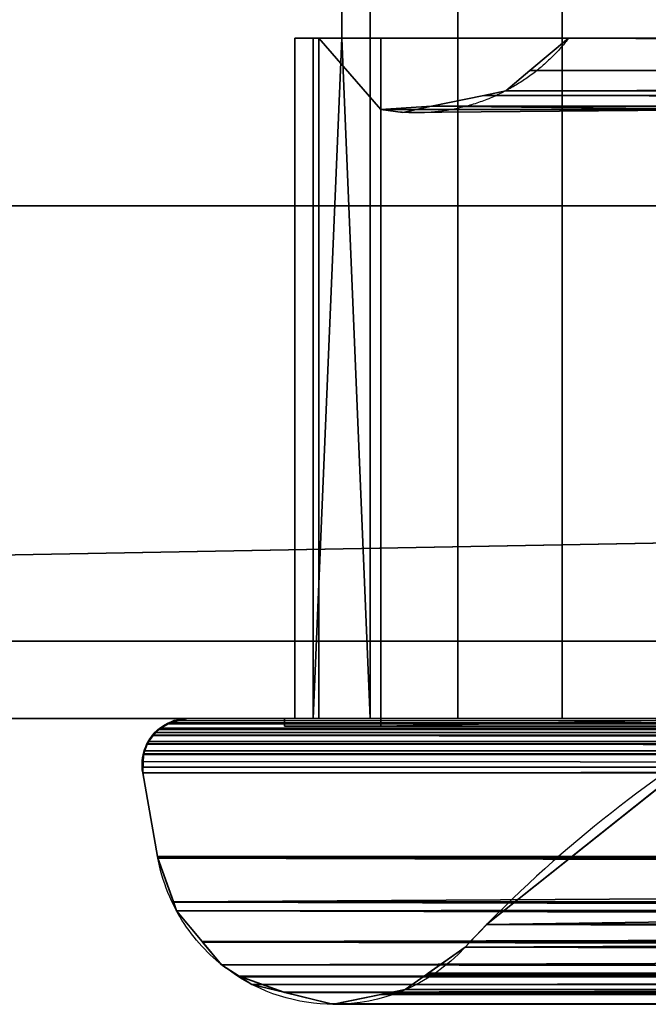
# Model space of a CAD drawing. Header units: millimetres. Extents: x -322 to 8072, y -96 to 57.
# Tile 16 of 256: x -196 to -180, y -47 to -21. Entities that reach past the tile are written whole.
import ezdxf

# ---------------------------------------------------------------- set-up
doc = ezdxf.new("R2010")
doc.units = ezdxf.units.MM
doc.layers.add('151', color=7, linetype='Continuous', true_color=0xffffff)

# ---------------------------------------------------------------- blocks, each defined once
blk = doc.blocks.new('UG_SURFACE_011')
at = {"layer": '151', "color": 252, "linetype": 'Continuous', "lineweight": 35}
for points in [[(309, 0, 2017), (-309, 0, 2017), (-309, -26, 2017), (309, -26, 2017)], [(-188.014, -21.65, 1894), (-188.014, -17.65, 1894), (-187.275, 0, 1894.908), (-187.275, -39.3, 1894.908)], [(-187.275, -39.3, 450.092), (-187.275, 0, 450.092), (-188.014, -17.65, 451), (-188.014, -21.65, 451)], [(-185.003, 0, 1896.48), (-185.003, -39.3, 1896.48), (-187.275, -39.3, 1894.908), (-187.275, 0, 1894.908)], [(-187.275, 0, 450.092), (-187.275, -39.3, 450.092), (-185.003, -39.3, 448.52), (-185.003, 0, 448.52)], [(-182.299, 0, 1897.05), (-182.299, -39.3, 1897.05), (-185.003, -39.3, 1896.48), (-185.003, 0, 1896.48)], [(-185.003, 0, 448.52), (-185.003, -39.3, 448.52), (-182.299, -39.3, 447.95), (-182.299, 0, 447.95)], [(-179.586, 0, 1896.53), (-179.586, -39.3, 1896.53), (-182.299, -39.3, 1897.05), (-182.299, 0, 1897.05)], [(-182.299, 0, 447.95), (-182.299, -39.3, 447.95), (-179.586, -39.3, 448.47), (-179.586, 0, 448.47)], [(-309, -26), (-309, -2), (309, -2), (309, -26)], [(188.014, -21.65, 1894), (188.014, -17.65, 1894), (-188.014, -17.65, 1894), (-188.014, -21.65, 1894)], [(188.014, -17.65, 451), (188.014, -21.65, 451), (-188.014, -21.65, 451), (-188.014, -17.65, 451)], [(-182.129, -21.65, 1890.128), (-188.762, -21.65, 1892.58), (-189.233, -21.65, 1889.858), (-188.613, -21.65, 1887.165)], [(-188.613, -21.65, 457.835), (-189.233, -21.65, 455.142), (-188.762, -21.65, 452.42), (-182.129, -21.65, 454.872)], [(-188.762, -21.65, 1892.58), (-188.762, -39.3, 1892.58), (-189.233, -39.3, 1889.858), (-189.233, -21.65, 1889.858)], [(-189.233, -21.65, 1889.858), (-189.233, -39.3, 1889.858), (-188.613, -39.3, 1887.165), (-188.613, -21.65, 1887.165)], [(-188.613, -21.65, 457.835), (-188.613, -39.3, 457.835), (-189.233, -39.3, 455.142), (-189.233, -21.65, 455.142)], [(-189.233, -21.65, 455.142), (-189.233, -39.3, 455.142), (-188.762, -39.3, 452.42), (-188.762, -21.65, 452.42)], [(-182.129, -21.65, 1890.128), (-188.014, -21.65, 1894), (-188.762, -21.65, 1892.58)], [(-188.762, -21.65, 452.42), (-188.014, -21.65, 451), (-182.129, -21.65, 454.872)], [(-188.762, -39.3, 1892.58), (-188.762, -21.65, 1892.58), (-188.014, -21.65, 1894)], [(-188.014, -21.65, 1894), (-187.275, -39.3, 1894.908), (-188.762, -39.3, 1892.58)], [(-188.762, -39.3, 452.42), (-187.275, -39.3, 450.092), (-188.014, -21.65, 451)], [(-188.014, -21.65, 451), (-188.762, -21.65, 452.42), (-188.762, -39.3, 452.42)], [(-182.129, -21.65, 454.872), (-187, -21.65, 460.078), (-188.613, -21.65, 457.835)], [(-188.613, -21.65, 1887.165), (-187, -21.65, 1884.922), (-182.129, -21.65, 1890.128)], [(-188.613, -21.65, 1887.165), (-188.613, -39.3, 1887.165), (-187, -39.3, 1884.922), (-187, -23.5, 1884.922)], [(-187, -23.5, 1884.922), (-187, -21.65, 1884.922), (-188.613, -21.65, 1887.165)], [(-188.613, -21.65, 457.835), (-187, -21.65, 460.078), (-187, -23.5, 460.078)], [(-187, -23.5, 460.078), (-187, -39.3, 460.078), (-188.613, -39.3, 457.835), (-188.613, -21.65, 457.835)], [(-182.129, -21.65, 1890.128), (182.129, -21.65, 1890.128), (188.014, -21.65, 1894), (-188.014, -21.65, 1894)], [(0, -21.65, 454.872), (-182.129, -21.65, 454.872), (-188.014, -21.65, 451), (188.014, -21.65, 451)], [(-187, -21.65, 1884.922), (-187, -21.65, 460.078), (-182.129, -21.65, 454.872), (-182.129, -21.65, 1890.128)], [(-187, -23.5, 1884.922), (-187, -23.5, 460.078), (-187, -21.65, 460.078), (-187, -21.65, 1884.922)], [(0, -22.545, 453.868), (-183.132, -22.49, 453.868), (-182.129, -21.65, 454.872)], [(183.132, -22.49, 1891.132), (182.129, -21.65, 1890.128), (-182.129, -21.65, 1890.128), (-183.132, -22.49, 1891.132)], [(-183.132, -22.49, 1891.132), (-182.129, -21.65, 1890.128), (-182.129, -21.65, 454.872), (-183.132, -22.49, 453.868)], [(-182.129, -21.65, 454.872), (0, -21.65, 454.872), (0, -22.545, 453.868)], [(-183.759, -23.015, 453.241), (-183.132, -22.49, 453.868), (0, -22.545, 453.868)], [(183.759, -23.015, 1891.759), (-183.132, -22.49, 1891.132), (-183.759, -23.015, 1891.759)], [(-183.759, -23.015, 1891.759), (-183.132, -22.49, 453.868), (-183.759, -23.015, 453.241)], [(-183.759, -23.015, 1891.759), (-183.132, -22.49, 1891.132), (-183.132, -22.49, 453.868)], [(-183.759, -23.015, 453.241), (0, -22.545, 453.868), (0, -22.859, 453.516)], [(183.759, -23.015, 1891.759), (183.132, -22.49, 1891.132), (-183.132, -22.49, 1891.132)], [(-183.759, -23.015, 453.241), (0, -22.859, 453.516), (0, -23.185, 452.658)], [(0, -23.505, 451.817), (-185.684, -23.416, 451.316), (-184.326, -23.133, 452.674)], [(185.684, -23.416, 1893.684), (184.326, -23.133, 1892.326), (-184.326, -23.133, 1892.326), (-185.684, -23.416, 1893.684)], [(-185.684, -23.416, 1893.684), (-184.326, -23.133, 1892.326), (-184.326, -23.133, 452.674), (-185.684, -23.416, 451.316)], [(0, -23.185, 452.658), (-184.326, -23.133, 452.674), (-183.759, -23.015, 453.241)], [(-183.759, -23.015, 1891.759), (-184.326, -23.133, 1892.326), (184.326, -23.133, 1892.326)], [(-183.759, -23.015, 453.241), (-184.326, -23.133, 1892.326), (-183.759, -23.015, 1891.759)], [(-183.759, -23.015, 453.241), (-184.326, -23.133, 452.674), (-184.326, -23.133, 1892.326)], [(-184.326, -23.133, 452.674), (0, -23.185, 452.658), (0, -23.505, 451.817)], [(-183.759, -23.015, 1891.759), (184.326, -23.133, 1892.326), (183.759, -23.015, 1891.759)], [(-185.684, -23.416, 451.316), (-186.433, -23.573, 450.567), (-187, -23.5, 460.078)], [(-187, -23.5, 460.078), (-187, -23.5, 1884.922), (-185.684, -23.416, 1893.684), (-185.684, -23.416, 451.316)], [(-187, -23.5, 1884.922), (-186.433, -23.573, 1894.433), (-185.684, -23.416, 1893.684)], [(-177.286, -23.5, 450), (-187, -23.5, 450), (-186.433, -23.573, 450.567)], [(-186.433, -23.573, 1894.433), (-187, -23.5, 1895), (-177.286, -23.5, 1895)], [(-187, -23.5, 1884.922), (-187, -23.5, 1895), (-186.433, -23.573, 1894.433)], [(-186.433, -23.573, 450.567), (-187, -23.5, 450), (-187, -23.5, 460.078)], [(-187, -39.5, 450), (-187, -23.5, 450), (-177.286, -23.5, 450), (-177.286, -39.3, 450)], [(-187, -39.5, 1895), (-187, -23.5, 1895), (-187, -23.5, 1884.922), (-187, -39.3, 1884.922)], [(-187, -39.3, 460.078), (-187, -23.5, 460.078), (-187, -23.5, 450), (-187, -39.5, 450)], [(-177.286, -39.3, 1895), (-177.286, -23.5, 1895), (-187, -23.5, 1895), (-187, -39.5, 1895)], [(-177.286, -23.5, 450), (-186.433, -23.573, 450.567), (-185.684, -23.416, 451.316)], [(-185.684, -23.416, 1893.684), (-186.433, -23.573, 1894.433), (-177.286, -23.5, 1895)], [(-177.286, -23.5, 450), (-185.684, -23.416, 451.316), (0, -23.503, 451.332)], [(0, -23.505, 451.817), (0, -23.503, 451.332), (-185.684, -23.416, 451.316)], [(-177.286, -23.5, 1895), (177.286, -23.5, 1895), (185.684, -23.416, 1893.684), (-185.684, -23.416, 1893.684)], [(-322, -26, 2030), (-322, -39.3, 2030), (322, -39.3, 2030), (322, -26, 2030)], [(-322, -26, 2030), (322, -26, 2030), (309, -26, 2017), (-309, -26, 2017)], [(-309, -26), (309, -26), (-322, -37.3)], [(309, -26), (322, -26), (322, -37.3), (-322, -37.3)], [(-322, -37.3), (322, -37.3), (322, -39.3, 2), (-322, -39.3, 2)], [(-322, -39.3, 2030), (-322, -39.3, 2), (-192, -39.3, 445), (-192, -39.3, 1900)], [(0, -39.3, 445), (-192, -39.3, 445), (-322, -39.3, 2), (322, -39.3, 2)], [(-192, -39.3, 1900), (192, -39.3, 1900), (322, -39.3, 2030), (-322, -39.3, 2030)], [(-192.005, -39.3, 1900.005), (-192.481, -39.419, 1900.481), (-192.481, -39.419, 1900.481)], [(-192.481, -39.419, 1900.481), (192.481, -39.419, 1900.481), (-192.005, -39.3, 1900.005)], [(-192.478, -39.42, 444.522), (-192.478, -39.42, 444.522), (-192.481, -39.419, 1900.481), (-192.005, -39.3, 1900.005)], [(-192.364, -39.357, 444.636), (-192.478, -39.42, 444.522), (-192.005, -39.3, 1900.005)], [(0, -39.402, 444.517), (-192.364, -39.357, 444.636), (-192, -39.3, 445)], [(-192.364, -39.357, 444.636), (-192.005, -39.3, 1900.005), (-192, -39.3, 1900)], [(-192, -39.3, 1900), (-192, -39.3, 445), (-192.364, -39.357, 444.636)], [(192.481, -39.419, 1900.481), (-192, -39.3, 1900), (-192.005, -39.3, 1900.005)], [(-192, -39.3, 445), (0, -39.3, 445), (0, -39.402, 444.517)], [(-192, -39.3, 1900), (192.481, -39.419, 1900.481), (192.005, -39.3, 1900.005)], [(192.005, -39.3, 1900.005), (192, -39.3, 1900), (-192, -39.3, 1900)], [(-187, -39.3, 1884.922), (-188.613, -39.3, 1887.165), (-189.5, -39.3, 447.5), (-189.233, -39.3, 455.142)], [(-189.5, -39.3, 1897.5), (-189.5, -39.3, 447.5), (-189.233, -39.3, 1889.858)], [(-188.613, -39.3, 1887.165), (-189.233, -39.3, 1889.858), (-189.5, -39.3, 447.5)], [(177.286, -39.3, 1895), (179.586, -39.3, 1896.53), (-189.5, -39.3, 1897.5), (-182.299, -39.3, 1897.05)], [(-189.233, -39.3, 1889.858), (-188.762, -39.3, 1892.58), (-189.5, -39.3, 1897.5)], [(-189.5, -39.3, 447.5), (-188.762, -39.3, 452.42), (-189.233, -39.3, 455.142)], [(-189.5, -39.3, 447.5), (-185.003, -39.3, 448.52), (-187.275, -39.3, 450.092)], [(-189.5, -39.3, 1897.5), (179.586, -39.3, 1896.53), (182.299, -39.3, 1897.05)], [(-189.5, -39.3, 447.5), (-182.299, -39.3, 447.95), (-185.003, -39.3, 448.52)], [(-189.5, -39.3, 1897.5), (-187.275, -39.3, 1894.908), (-185.003, -39.3, 1896.48)], [(-187.275, -39.3, 450.092), (-188.762, -39.3, 452.42), (-189.5, -39.3, 447.5)], [(182.299, -39.3, 1897.05), (189.5, -39.3, 1897.5), (-189.5, -39.3, 1897.5)], [(-188.762, -39.3, 1892.58), (-187.275, -39.3, 1894.908), (-189.5, -39.3, 1897.5)], [(-185.003, -39.3, 1896.48), (-182.299, -39.3, 1897.05), (-189.5, -39.3, 1897.5)], [(-182.299, -39.3, 447.95), (-189.5, -39.3, 447.5), (189.5, -39.3, 447.5)], [(-189.5, -39.3, 1897.5), (-189.5, -39.5, 1897.5), (-189.5, -39.5, 447.5), (-189.5, -39.3, 447.5)], [(189.5, -39.5, 447.5), (189.5, -39.3, 447.5), (-189.5, -39.3, 447.5), (-189.5, -39.5, 447.5)], [(-189.5, -39.3, 1897.5), (189.5, -39.3, 1897.5), (189.5, -39.5, 1897.5), (-189.5, -39.5, 1897.5)], [(-189.233, -39.3, 455.142), (-188.613, -39.3, 457.835), (-187, -39.3, 1884.922)], [(-188.613, -39.3, 457.835), (-187, -39.3, 460.078), (-187, -39.3, 1884.922)], [(-177.286, -39.3, 450), (177.286, -39.3, 450), (187, -39.5, 450), (-187, -39.5, 450)], [(-187, -39.3, 1884.922), (-187, -39.3, 460.078), (-187, -39.5, 450), (-187, -39.5, 1895)], [(177.286, -39.3, 1895), (-177.286, -39.3, 1895), (-187, -39.5, 1895), (187, -39.5, 1895)], [(-182.299, -39.3, 1897.05), (-179.586, -39.3, 1896.53), (177.286, -39.3, 1895)], [(189.5, -39.3, 447.5), (-179.586, -39.3, 448.47), (-182.299, -39.3, 447.95)], [(0, -39.685, 444.119), (-192.91, -39.743, 444.09), (-192.784, -39.591, 444.216)], [(-192.784, -39.591, 444.216), (-192.91, -39.743, 444.09), (-192.865, -39.668, 1900.865)], [(-192.865, -39.668, 1900.865), (-192.711, -39.553, 1900.711), (-192.713, -39.552, 444.287)], [(-192.713, -39.552, 444.287), (-192.784, -39.591, 444.216), (-192.865, -39.668, 1900.865)], [(192.865, -39.668, 1900.865), (192.711, -39.553, 1900.711), (-192.711, -39.553, 1900.711), (-192.865, -39.668, 1900.865)], [(0, -39.685, 444.119), (-192.784, -39.591, 444.216), (-192.713, -39.552, 444.287)], [(0, -39.558, 444.297), (-192.713, -39.552, 444.287), (-192.478, -39.42, 444.522)], [(-192.478, -39.42, 444.522), (-192.713, -39.552, 444.287), (-192.711, -39.553, 1900.711)], [(-192.713, -39.552, 444.287), (0, -39.558, 444.297), (0, -39.685, 444.119)], [(-192.478, -39.42, 444.522), (-192.711, -39.553, 1900.711), (-192.558, -39.438, 1900.558)], [(-192.558, -39.438, 1900.558), (-192.711, -39.553, 1900.711), (192.711, -39.553, 1900.711)], [(192.711, -39.553, 1900.711), (-192.481, -39.419, 1900.481), (-192.558, -39.438, 1900.558)], [(-192.558, -39.438, 1900.558), (-192.481, -39.419, 1900.481), (-192.481, -39.419, 1900.481)], [(-192.481, -39.419, 1900.481), (-192.478, -39.42, 444.522), (-192.558, -39.438, 1900.558)], [(-192.481, -39.419, 1900.481), (192.558, -39.438, 1900.558), (192.481, -39.419, 1900.481)], [(192.481, -39.419, 1900.481), (192.481, -39.419, 1900.481), (-192.481, -39.419, 1900.481)], [(-192.481, -39.419, 1900.481), (192.711, -39.553, 1900.711), (192.558, -39.438, 1900.558)], [(0, -39.402, 444.517), (-192.478, -39.42, 444.522), (-192.364, -39.357, 444.636)], [(-192.478, -39.42, 444.522), (-192.478, -39.42, 444.522), (0, -39.402, 444.517), (0, -39.558, 444.297)], [(189.5, -39.5, 447.5), (-189.5, -39.5, 447.5), (-187, -39.5, 450), (187, -39.5, 450)], [(-189.5, -39.5, 447.5), (-189.5, -39.5, 1897.5), (-187, -39.5, 1895), (-187, -39.5, 450)], [(-189.5, -39.5, 1897.5), (189.5, -39.5, 1897.5), (187, -39.5, 1895), (-187, -39.5, 1895)], [(-184.256, -44.651, 1892.256), (-177.856, -39.556, 1885.856), (177.856, -39.556, 1885.856)], [(177.856, -39.556, 1885.856), (183.078, -43.503, 1891.078), (-184.256, -44.651, 1892.256)], [(-184.256, -44.651, 452.744), (-177.856, -39.556, 459.144), (-177.856, -39.556, 1885.856), (-184.256, -44.651, 1892.256)], [(-177.856, -39.556, 459.144), (-184.256, -44.651, 452.744), (0, -45.236, 452.187)], [(193.068, -39.953, 1901.068), (192.914, -39.737, 1900.914), (-192.914, -39.737, 1900.914), (-193.068, -39.953, 1901.068)], [(-193.068, -39.953, 1901.068), (-192.914, -39.737, 1900.914), (-192.91, -39.743, 444.09)], [(-192.91, -39.743, 444.09), (-193.032, -39.888, 443.968), (-193.068, -39.953, 1901.068)], [(0, -39.972, 443.946), (-193.032, -39.888, 443.968), (-192.91, -39.743, 444.09)], [(-192.865, -39.668, 1900.865), (-192.914, -39.737, 1900.914), (192.914, -39.737, 1900.914)], [(-192.91, -39.743, 444.09), (-192.914, -39.737, 1900.914), (-192.865, -39.668, 1900.865)], [(0, -39.685, 444.119), (0, -39.734, 444.089), (-192.91, -39.743, 444.09)], [(-192.91, -39.743, 444.09), (0, -39.734, 444.089), (0, -39.972, 443.946)], [(-192.865, -39.668, 1900.865), (192.914, -39.737, 1900.914), (192.865, -39.668, 1900.865)], [(193.071, -39.962, 1901.071), (-193.071, -39.962, 1901.071), (-193.163, -40.217, 1901.163), (193.163, -40.217, 1901.163)], [(-193.163, -40.217, 1901.163), (-193.071, -39.962, 1901.071), (-193.067, -39.966, 443.933)], [(-193.067, -39.966, 443.933), (-193.145, -40.142, 443.855), (-193.163, -40.217, 1901.163)], [(0, -40.101, 443.868), (-193.145, -40.142, 443.855), (-193.067, -39.966, 443.933)], [(-193.145, -40.142, 443.855), (0, -40.101, 443.868), (0, -40.218, 443.852)], [(-193.032, -39.888, 443.968), (-193.071, -39.962, 1901.071), (-193.068, -39.953, 1901.068)], [(-193.032, -39.888, 443.968), (-193.067, -39.966, 443.933), (-193.071, -39.962, 1901.071)], [(-193.071, -39.962, 1901.071), (193.071, -39.962, 1901.071), (193.068, -39.953, 1901.068)], [(-193.068, -39.953, 1901.068), (-193.071, -39.962, 1901.071), (193.068, -39.953, 1901.068)], [(0, -39.972, 443.946), (-193.067, -39.966, 443.933), (-193.032, -39.888, 443.968)], [(-193.067, -39.966, 443.933), (0, -39.972, 443.946), (0, -40.101, 443.868)], [(-193.172, -40.242, 1901.172), (-193.198, -40.566, 1901.198), (193.163, -40.217, 1901.163)], [(193.172, -40.242, 1901.172), (193.163, -40.217, 1901.163), (-193.198, -40.566, 1901.198)], [(-193.159, -40.218, 443.841), (-193.198, -40.566, 1901.198), (-193.172, -40.242, 1901.172)], [(-193.182, -40.709, 1901.182), (-193.198, -40.566, 1901.198), (-193.159, -40.218, 443.841)], [(-193.198, -40.566, 1901.198), (193.198, -40.566, 1901.198), (193.172, -40.242, 1901.172)], [(0, -40.565, 443.802), (-193.197, -40.421, 443.803), (-193.159, -40.218, 443.841)], [(-193.159, -40.218, 443.841), (-193.197, -40.421, 443.803), (-193.182, -40.709, 1901.182)], [(193.163, -40.217, 1901.163), (-193.163, -40.217, 1901.163), (-193.172, -40.242, 1901.172)], [(-193.172, -40.242, 1901.172), (-193.163, -40.217, 1901.163), (-193.159, -40.218, 443.841)], [(-193.145, -40.142, 443.855), (-193.159, -40.218, 443.841), (-193.163, -40.217, 1901.163)], [(0, -40.218, 443.852), (-193.159, -40.218, 443.841), (-193.145, -40.142, 443.855)], [(-193.159, -40.218, 443.841), (0, -40.218, 443.852), (0, -40.565, 443.802)], [(-193.198, -40.566, 1901.198), (-193.182, -40.709, 1901.182), (193.182, -40.709, 1901.182), (193.198, -40.566, 1901.198)], [(0, -40.565, 443.802), (-193.182, -40.709, 443.818), (-193.197, -40.421, 443.803)], [(-193.197, -40.421, 443.803), (-193.182, -40.709, 443.818), (-193.182, -40.709, 1901.182)], [(0, -40.565, 443.802), (0, -40.709, 443.818), (-193.182, -40.709, 443.818)], [(-192.797, -42.882, 1900.797), (-193.182, -40.709, 1901.182), (-193.182, -40.709, 443.818), (-192.797, -42.882, 444.203)], [(192.797, -42.882, 1900.797), (193.182, -40.709, 1901.182), (-193.182, -40.709, 1901.182), (-192.797, -42.882, 1900.797)], [(0, -42.882, 444.203), (-192.797, -42.882, 444.203), (-193.182, -40.709, 443.818), (0, -40.709, 443.818)], [(192.405, -44.077, 1900.405), (-192.797, -42.882, 1900.797), (-192.789, -42.925, 1900.789)], [(192.405, -44.077, 1900.405), (192.797, -42.882, 1900.797), (-192.797, -42.882, 1900.797)], [(-192.789, -42.925, 1900.789), (-192.797, -42.882, 444.203), (-192.789, -42.925, 444.211)], [(-192.789, -42.925, 1900.789), (-192.797, -42.882, 1900.797), (-192.797, -42.882, 444.203)], [(-192.789, -42.925, 444.211), (-192.797, -42.882, 444.203), (0, -42.882, 444.203)], [(-192.384, -44.062, 444.616), (-192.789, -42.925, 444.211), (0, -42.882, 444.203)], [(192.405, -44.077, 1900.405), (-192.789, -42.925, 1900.789), (-192.384, -44.062, 1900.384)], [(-192.789, -42.925, 444.211), (-192.384, -44.062, 444.616), (-192.384, -44.062, 1900.384), (-192.789, -42.925, 1900.789)], [(0, -42.882, 444.203), (0, -44.048, 444.67), (-192.384, -44.062, 444.616)], [(183.078, -43.503, 1891.078), (-184.813, -45.236, 1892.813), (-184.256, -44.651, 1892.256)], [(183.078, -43.503, 1891.078), (184.813, -45.236, 1892.813), (-184.813, -45.236, 1892.813)], [(-192.301, -44.296, 444.699), (-192.384, -44.062, 444.616), (0, -44.048, 444.67)], [(-192.384, -44.062, 1900.384), (192.403, -44.085, 1900.403), (192.405, -44.077, 1900.405)], [(-192.384, -44.062, 1900.384), (-192.382, -44.07, 1900.382), (192.403, -44.085, 1900.403)], [(-192.301, -44.296, 1900.301), (-192.384, -44.062, 444.616), (-192.301, -44.296, 444.699)], [(-192.301, -44.296, 1900.301), (-192.382, -44.07, 1900.382), (-192.384, -44.062, 444.616)], [(-192.382, -44.07, 1900.382), (-192.384, -44.062, 1900.384), (-192.384, -44.062, 444.616)], [(-192.382, -44.07, 1900.382), (191.729, -45.119, 1899.729), (192.389, -44.127, 1900.389)], [(-192.382, -44.07, 1900.382), (191.68, -45.159, 1899.68), (191.729, -45.119, 1899.729)], [(191.68, -45.159, 1899.68), (-192.382, -44.07, 1900.382), (-192.301, -44.296, 1900.301)], [(192.389, -44.127, 1900.389), (192.403, -44.085, 1900.403), (-192.382, -44.07, 1900.382)], [(0, -44.048, 444.67), (0, -44.644, 444.909), (-192.301, -44.296, 444.699)], [(-192.301, -44.296, 1900.301), (-191.636, -45.092, 1899.636), (191.668, -45.168, 1899.668)], [(191.668, -45.168, 1899.668), (191.68, -45.159, 1899.68), (-192.301, -44.296, 1900.301)], [(-192.301, -44.296, 444.699), (-191.636, -45.092, 445.364), (-191.636, -45.092, 1899.636), (-192.301, -44.296, 1900.301)], [(-191.636, -45.092, 445.364), (-192.301, -44.296, 444.699), (0, -44.644, 444.909)], [(0, -44.644, 444.909), (0, -45.108, 445.377), (-191.636, -45.092, 445.364)], [(-184.256, -44.651, 1892.256), (-184.813, -45.236, 452.187), (-184.256, -44.651, 452.744)], [(-184.256, -44.651, 1892.256), (-184.813, -45.236, 1892.813), (-184.813, -45.236, 452.187)], [(-184.256, -44.651, 452.744), (-184.813, -45.236, 452.187), (0, -45.236, 452.187)], [(-191.636, -45.092, 1899.636), (-191.626, -45.104, 1899.626), (191.668, -45.168, 1899.668)], [(-191.626, -45.104, 1899.626), (-191.636, -45.092, 445.364), (-191.134, -45.692, 445.866)], [(-191.626, -45.104, 1899.626), (-191.636, -45.092, 1899.636), (-191.636, -45.092, 445.364)], [(-191.134, -45.692, 445.866), (-191.636, -45.092, 445.364), (0, -45.108, 445.377)], [(190.663, -45.966, 1898.663), (-191.626, -45.104, 1899.626), (-191.134, -45.692, 1899.135)], [(190.663, -45.966, 1898.663), (191.668, -45.168, 1899.668), (-191.626, -45.104, 1899.626)], [(-191.134, -45.692, 1899.135), (-191.626, -45.104, 1899.626), (-191.134, -45.692, 445.866)], [(0, -45.108, 445.377), (0, -45.964, 446.239), (-191.134, -45.692, 445.866)], [(-185.82, -45.947, 451.18), (-184.813, -45.236, 452.187), (-184.813, -45.236, 1892.813), (-185.775, -45.916, 1893.775)], [(-184.813, -45.236, 452.187), (-185.82, -45.947, 451.18), (0, -45.783, 451.581)], [(185.774, -45.919, 1893.774), (-185.775, -45.916, 1893.775), (-184.813, -45.236, 1892.813)], [(-184.813, -45.236, 1892.813), (184.813, -45.236, 1892.813), (185.774, -45.919, 1893.774)], [(0, -45.783, 451.581), (0, -45.236, 452.187), (-184.813, -45.236, 452.187)], [(190.663, -45.966, 1898.663), (-191.134, -45.692, 1899.135), (-190.675, -45.991, 1898.675)], [(-191.134, -45.692, 445.866), (-190.675, -45.991, 446.325), (-190.675, -45.991, 1898.675), (-191.134, -45.692, 1899.135)], [(-190.675, -45.991, 446.325), (-191.134, -45.692, 445.866), (0, -45.964, 446.239)], [(-190.675, -45.991, 1898.675), (190.645, -45.981, 1898.645), (190.663, -45.966, 1898.663)], [(-190.675, -45.991, 1898.675), (-190.656, -46.004, 1898.656), (190.645, -45.981, 1898.645)], [(-189.518, -46.407, 1897.518), (-190.675, -45.991, 446.325), (-190.346, -46.205, 446.654)], [(-190.675, -45.991, 446.325), (-190.675, -45.991, 446.325), (-189.518, -46.407, 1897.518), (-190.346, -46.205, 1898.346)], [(-190.346, -46.205, 1898.346), (-190.656, -46.004, 1898.656), (-190.675, -45.991, 446.325)], [(-190.656, -46.004, 1898.656), (-190.675, -45.991, 1898.675), (-190.675, -45.991, 446.325)], [(-190.346, -46.205, 446.654), (-190.675, -45.991, 446.325), (0, -45.997, 446.324)], [(190.396, -46.179, 1898.396), (190.645, -45.981, 1898.645), (-190.656, -46.004, 1898.656)], [(185.819, -45.951, 1893.819), (-186.953, -46.459, 1894.953), (-186.373, -46.338, 1894.373)], [(185.819, -45.951, 1893.819), (186.346, -46.326, 1894.346), (-186.953, -46.459, 1894.953)], [(185.774, -45.919, 1893.774), (-186.373, -46.338, 1894.373), (-185.82, -45.947, 1893.82)], [(-186.373, -46.338, 1894.373), (185.774, -45.919, 1893.774), (185.819, -45.951, 1893.819)], [(-186.373, -46.338, 450.627), (-185.82, -45.947, 1893.82), (-186.373, -46.338, 1894.373)], [(-186.373, -46.338, 450.627), (-185.82, -45.947, 451.18), (-185.82, -45.947, 1893.82)], [(-185.82, -45.947, 451.18), (-186.373, -46.338, 450.627), (0, -46.532, 449.999)], [(-185.82, -45.947, 451.18), (0, -45.972, 451.182), (0, -45.783, 451.581)], [(-185.82, -45.947, 1893.82), (-185.775, -45.916, 1893.775), (185.774, -45.919, 1893.774)], [(-185.775, -45.916, 1893.775), (-185.82, -45.947, 451.18), (-185.82, -45.947, 451.18)], [(-185.775, -45.916, 1893.775), (-185.82, -45.947, 1893.82), (-185.82, -45.947, 451.18)], [(-190.656, -46.004, 1898.656), (189.517, -46.398, 1897.517), (190.396, -46.179, 1898.396)], [(189.517, -46.398, 1897.517), (-190.656, -46.004, 1898.656), (-190.346, -46.205, 1898.346)], [(0, -45.997, 446.324), (-189.518, -46.407, 447.482), (-190.346, -46.205, 446.654)], [(189.517, -46.398, 1897.517), (-190.346, -46.205, 1898.346), (-189.518, -46.407, 1897.518)], [(-190.346, -46.205, 446.654), (-189.518, -46.407, 447.482), (-189.518, -46.407, 1897.518)], [(0, -45.997, 446.324), (0, -46.458, 447.494), (-189.518, -46.407, 447.482)], [(-189.518, -46.407, 447.482), (-189.518, -46.407, 447.482), (0, -45.997, 446.324)], [(-189.518, -46.407, 1897.518), (189.488, -46.405, 1897.488), (189.517, -46.398, 1897.517)], [(-189.518, -46.407, 1897.518), (-189.49, -46.413, 1897.49), (189.488, -46.405, 1897.488)], [(-189.49, -46.413, 1897.49), (-189.518, -46.407, 447.482), (-189.518, -46.407, 447.482)], [(-189.518, -46.407, 447.482), (-188.287, -46.706, 448.713), (-188.287, -46.706, 1896.287), (-189.49, -46.413, 1897.49)], [(-189.49, -46.413, 1897.49), (-189.518, -46.407, 1897.518), (-189.518, -46.407, 447.482)], [(-189.518, -46.407, 447.482), (0, -46.458, 447.494), (0, -46.652, 447.986)], [(-188.287, -46.706, 448.713), (-189.518, -46.407, 447.482), (0, -46.628, 448.708)], [(0, -46.652, 447.986), (0, -46.628, 448.708), (-189.518, -46.407, 447.482)], [(188.287, -46.703, 1896.287), (189.488, -46.405, 1897.488), (-189.49, -46.413, 1897.49)], [(188.287, -46.703, 1896.287), (-189.49, -46.413, 1897.49), (-188.287, -46.706, 1896.287)], [(187, -46.464, 1895), (-188.249, -46.715, 1896.249), (-188.229, -46.72, 1896.229)], [(187, -46.464, 1895), (188.219, -46.72, 1896.219), (-188.249, -46.715, 1896.249)], [(186.953, -46.454, 1894.953), (-188.229, -46.72, 1896.229), (-188.219, -46.72, 1896.219)], [(-188.229, -46.72, 1896.229), (186.953, -46.454, 1894.953), (187, -46.464, 1895)], [(-186.999, -46.468, 1894.999), (-188.229, -46.72, 448.771), (-188.219, -46.72, 448.781)], [(-188.229, -46.72, 448.771), (-186.999, -46.468, 1894.999), (-188.209, -46.72, 1896.209)], [(-188.219, -46.72, 1896.219), (-188.209, -46.72, 1896.209), (186.953, -46.454, 1894.953)], [(-188.219, -46.72, 448.781), (-188.209, -46.72, 448.791), (-186.999, -46.468, 1894.999)], [(186.953, -46.454, 1894.953), (-188.209, -46.72, 1896.209), (-186.999, -46.468, 1894.999)], [(-188.209, -46.72, 448.791), (-186.999, -46.468, 450.001), (-186.999, -46.468, 1894.999)], [(-186.999, -46.468, 450.001), (-188.209, -46.72, 448.791), (0, -46.628, 448.708)], [(-186.999, -46.468, 450.001), (-186.373, -46.338, 1894.373), (-186.953, -46.459, 1894.953)], [(-186.373, -46.338, 1894.373), (-186.999, -46.468, 450.001), (-186.373, -46.338, 450.627)], [(-186.373, -46.338, 1894.373), (-186.999, -46.468, 450.001), (-186.999, -46.468, 450.001)], [(-186.373, -46.338, 450.627), (-186.999, -46.468, 450.001), (0, -46.532, 449.999)], [(-186.999, -46.468, 1894.999), (-186.953, -46.459, 1894.953), (186.953, -46.454, 1894.953)], [(-186.953, -46.459, 1894.953), (-186.999, -46.468, 1894.999), (-186.999, -46.468, 450.001)], [(0, -46.589, 449.879), (0, -46.532, 449.999), (-186.999, -46.468, 450.001)], [(0, -46.628, 448.708), (0, -46.589, 449.879), (-186.999, -46.468, 450.001)], [(-186.999, -46.468, 450.001), (-186.999, -46.468, 450.001), (0, -46.589, 449.879)], [(186.346, -46.326, 1894.346), (186.953, -46.454, 1894.953), (-186.953, -46.459, 1894.953)], [(0, -46.628, 448.708), (-188.287, -46.706, 448.713), (-188.287, -46.706, 448.713)], [(-188.229, -46.72, 448.771), (-188.287, -46.706, 448.713), (0, -46.628, 448.708)], [(-188.287, -46.706, 1896.287), (188.249, -46.713, 1896.249), (188.287, -46.703, 1896.287)], [(-188.287, -46.706, 1896.287), (-188.249, -46.715, 1896.249), (188.249, -46.713, 1896.249)], [(-188.287, -46.706, 1896.287), (-188.287, -46.706, 448.713), (-188.287, -46.706, 448.713)], [(-188.287, -46.706, 448.713), (-188.229, -46.72, 448.771), (-188.287, -46.706, 1896.287)], [(-188.249, -46.715, 1896.249), (-188.287, -46.706, 1896.287), (-188.229, -46.72, 448.771)], [(188.219, -46.72, 1896.219), (188.249, -46.713, 1896.249), (-188.249, -46.715, 1896.249)], [(-188.229, -46.72, 448.771), (-188.229, -46.72, 1896.229), (-188.249, -46.715, 1896.249)], [(-188.219, -46.72, 448.781), (-188.229, -46.72, 448.771), (0, -46.628, 448.708)], [(-188.229, -46.72, 448.771), (-188.209, -46.72, 1896.209), (-188.219, -46.72, 1896.219)], [(-188.219, -46.72, 1896.219), (-188.229, -46.72, 1896.229), (-188.229, -46.72, 448.771)], [(0, -46.628, 448.708), (-188.209, -46.72, 448.791), (-188.219, -46.72, 448.781)]]:
    blk.add_3dface(points, dxfattribs=at)

msp = doc.modelspace()

# ---------------------------------------------------------------- linework, layer by layer
at = {"layer": '151', "color": 253, "linetype": 'Continuous', "lineweight": -3}
for p, q in [((-188.014, -21.65, 451), (-188.014, -17.65, 451)), ((-188.014, -17.65, 1894), (-188.014, -21.65, 1894)), ((188.014, -21.65, 1894), (-188.014, -21.65, 1894)), ((-188.014, -21.65, 451), (188.014, -21.65, 451)), ((-187, -21.65, 460.078), (-187, -23.5, 460.078)), ((-187, -21.65, 1884.922), (-187, -23.5, 1884.922)), ((-187, -21.65, 460.078), (-187, -21.65, 1884.922)), ((-187, -23.5, 460.078), (-187, -23.5, 450)), ((-187, -23.5, 450), (-177.286, -23.5, 450)), ((-177.286, -23.5, 1895), (-187, -23.5, 1895)), ((-187, -23.5, 460.078), (-187, -39.3, 460.078)), ((-187, -23.5, 1895), (-187, -23.5, 1884.922)), ((-187, -39.5, 450), (-187, -23.5, 450)), ((-187, -23.5, 1884.922), (-187, -23.5, 460.078)), ((-187, -39.5, 1895), (-187, -23.5, 1895)), ((-187, -23.5, 1884.922), (-187, -39.3, 1884.922)), ((322, -26, 2030), (-322, -26, 2030)), ((309, -26, 2017), (-309, -26, 2017)), ((322, -37.3), (-322, -37.3)), ((-322, -39.3, 2030), (322, -39.3, 2030)), ((-322, -39.3, 2), (322, -39.3, 2)), ((-189.5, -39.5, 447.5), (-189.5, -39.3, 447.5)), ((-189.5, -39.3, 1897.5), (-189.5, -39.3, 447.5)), ((189.5, -39.3, 1897.5), (-189.5, -39.3, 1897.5)), ((-189.5, -39.5, 1897.5), (-189.5, -39.3, 1897.5)), ((-189.5, -39.3, 447.5), (189.5, -39.3, 447.5)), ((-187, -39.3, 460.078), (-187, -39.3, 1884.922)), ((-189.5, -39.5, 1897.5), (-189.5, -39.5, 447.5)), ((-189.5, -39.5, 447.5), (189.5, -39.5, 447.5)), ((189.5, -39.5, 1897.5), (-189.5, -39.5, 1897.5)), ((-187, -39.5, 450), (187, -39.5, 450)), ((187, -39.5, 1895), (-187, -39.5, 1895)), ((-187, -39.5, 1895), (-187, -39.5, 450)), ((-193.182, -40.709, 443.818), (0, -40.709, 443.818)), ((-193.182, -40.709, 1901.182), (-193.182, -40.709, 443.818)), ((193.182, -40.709, 1901.182), (-193.182, -40.709, 1901.182)), ((-193.182, -40.709, 443.818), (-192.797, -42.882, 444.203)), ((-193.182, -40.709, 1901.182), (-192.797, -42.882, 1900.797))]:
    msp.add_line(p, q, dxfattribs=at)
at = {"layer": '151', "color": 253, "linetype": 'Continuous', "lineweight": -3, "extrusion": (0, 1, 5.41234e-13)}
for centre, start, end in [((182.235, 454.95, -21.65), 325.6498, 47.1034), ((182.235, 1890.05, -21.65), 312.8966, 34.3502)]:
    msp.add_arc(centre, 7, start, end, dxfattribs=at)
at = {"layer": '151', "color": 253, "linetype": 'Continuous', "lineweight": -3, "extrusion": (-2.77556e-14, 1, 0)}
for centre, start, end in [((182.235, 454.95, -39.3), 225, 47.1034), ((182.235, 1890.05, -39.3), 312.8966, 135)]:
    msp.add_arc(centre, 7, start, end, dxfattribs=at)
at = {"layer": '151', "color": 253, "linetype": 'Continuous', "lineweight": -3}
for points in [[(-182.129, -21.65, 1890.129), (-182.993, -22.764, 1890.993), (-184.214, -23.515, 1892.214), (-185.623, -23.758, 1893.623), (-187, -23.5, 1895)], [(-182.129, -21.65, 454.871), (-182.993, -22.764, 454.007), (-184.214, -23.515, 452.786), (-185.623, -23.758, 451.377), (-187, -23.5, 450)]]:
    msp.add_rational_spline(points, [0.987942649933, 0.918140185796, 0.896882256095, 0.924168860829, 1], degree=4, dxfattribs=at)
for points, degree in [([(0, -21.65, 454.871), (-182.129, -21.65, 454.871)], 1), ([(-182.129, -21.65, 454.871), (-182.129, -21.65, 1890.129)], 1), ([(-182.129, -21.65, 1890.129), (182.129, -21.65, 1890.129)], 1), ([(-192, -39.3, 445), (-128, -39.3, 445), (-64, -39.3, 445), (0, -39.3, 445)], 3), ([(192, -39.3, 1900), (64, -39.3, 1900), (-64, -39.3, 1900), (-192, -39.3, 1900)], 3), ([(-192, -39.3, 1900), (-192, -39.3, 1415), (-192, -39.3, 930), (-192, -39.3, 445)], 3), ([(-177.856, -39.556, 1885.856), (-180.322, -41.059, 1888.322), (-182.676, -42.937, 1890.676), (-184.813, -45.236, 1892.813)], 3), ([(-177.856, -39.556, 459.144), (-180.322, -41.059, 456.678), (-182.676, -42.937, 454.324), (-184.813, -45.236, 452.187)], 3), ([(-192.797, -42.882, 1900.797), (-192.797, -42.882, 1415.266), (-192.797, -42.882, 929.734), (-192.797, -42.882, 444.203)], 3), ([(-192.797, -42.882, 444.203), (-128.531, -42.882, 444.203), (-64.266, -42.882, 444.203), (0, -42.882, 444.203)], 3), ([(192.797, -42.882, 1900.797), (64.266, -42.882, 1900.797), (-64.266, -42.882, 1900.797), (-192.797, -42.882, 1900.797)], 3), ([(-184.813, -45.236, 1892.813), (-185.782, -46.279, 1893.782), (-187.016, -46.72, 1895.016), (-188.219, -46.72, 1896.219)], 3), ([(-184.813, -45.236, 452.187), (-185.782, -46.279, 451.218), (-187.016, -46.72, 449.984), (-188.219, -46.72, 448.781)], 3), ([(-184.813, -45.236, 1892.813), (-184.813, -45.236, 1412.604), (-184.813, -45.236, 932.396), (-184.813, -45.236, 452.187)], 3), ([(-184.813, -45.236, 452.187), (-123.209, -45.236, 452.187), (-61.604, -45.236, 452.187), (0, -45.236, 452.187)], 3), ([(184.813, -45.236, 1892.813), (61.604, -45.236, 1892.813), (-61.604, -45.236, 1892.813), (-184.813, -45.236, 1892.813)], 3)]:
    msp.add_open_spline(points, degree=degree, dxfattribs=at)
for points, knots in [([(-193.182, -40.709, 1901.182), (-193.218, -40.506, 1901.218), (-193.197, -40.285, 1901.197), (-193.065, -39.913, 1901.065), (-192.958, -39.758, 1900.958), (-192.592, -39.402, 1900.592), (-192.292, -39.3, 1900.292), (-192, -39.3, 1900)], [0, 0, 0, 0, 0.25, 0.25, 0.5, 0.5, 1, 1, 1, 1]), ([(-193.182, -40.709, 443.818), (-193.218, -40.504, 443.782), (-193.197, -40.287, 443.803), (-193.065, -39.912, 443.935), (-192.958, -39.758, 444.042), (-192.594, -39.404, 444.406), (-192.296, -39.3, 444.704), (-192, -39.3, 445)], [0, 0, 0, 0, 0.25, 0.25, 0.5, 0.5, 1, 1, 1, 1]), ([(-188.219, -46.72, 1896.219), (-189.162, -46.72, 1897.162), (-190.119, -46.443, 1898.119), (-191.392, -45.509, 1899.392), (-191.78, -45.117, 1899.78), (-192.426, -44.135, 1900.426), (-192.679, -43.545, 1900.679), (-192.797, -42.882, 1900.797)], [0, 0, 0, 0, 0.5, 0.5, 0.75, 0.75, 1, 1, 1, 1]), ([(-188.219, -46.72, 448.781), (-189.162, -46.72, 447.838), (-190.119, -46.443, 446.881), (-191.392, -45.509, 445.608), (-191.78, -45.117, 445.22), (-192.426, -44.135, 444.574), (-192.679, -43.545, 444.321), (-192.797, -42.882, 444.203)], [0, 0, 0, 0, 0.5, 0.5, 0.75, 0.75, 1, 1, 1, 1])]:
    msp.add_open_spline(points, degree=3, knots=knots, dxfattribs=at)

# ---------------------------------------------------------------- block references
msp.add_blockref('UG_SURFACE_011', (0, 0), dxfattribs=at)

doc.saveas('drawing.dxf')
